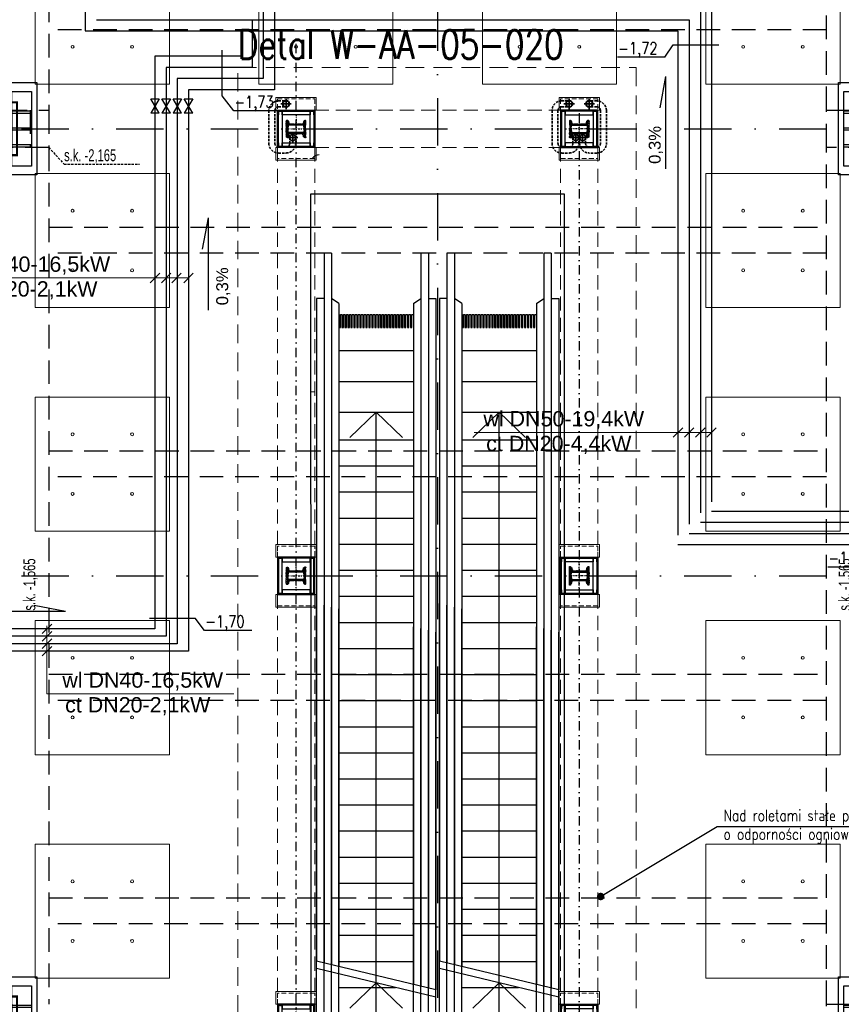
# Model space of a CAD drawing. Header units: centimetres. Extents: x -10729 to 23827, y -4437 to 19798.
# Tile 39 of 95: x 9899 to 11002, y 8625 to 9946. Entities that reach past the tile are written whole.
import ezdxf

# ---------------------------------------------------------------- set-up
doc = ezdxf.new("R2010")
doc.units = ezdxf.units.CM
for name, pattern in [('Balustrady$0$DASHED', [0.75, 0.5, -0.25]), ('DASHDOT2', [12.7, 6.35, -3.175, 0, -3.175]), ('DIVIDE', [31.75, 12.7, -6.35, 0, -6.35, 0, -6.35]), ('HIDDEN', [9.525, 6.35, -3.175]), ('Kondygnacja  -0_5$0$HIDDEN', [9.525, 6.35, -3.175]), ('Kondygnacja  -0_5$0$HIDDEN2', [4.7625, 3.175, -1.5875]), ('Obudowy i okł. słupów$0$HIDDEN', [9.525, 6.35, -3.175]), ('Osie rzutów$0$DASHDOT2', [12.7, 6.35, -3.175, 0, -3.175]), ('Przekrój B-B$0$DASHDOT2', [12.7, 6.35, -3.175, 0, -3.175])]:
    doc.linetypes.add(name, pattern=pattern)
doc.layers.get('0').update_dxf_attribs({"color": 8})
for name, color, linetype in [('ARCH_INFO_OSIE', 8, 'Continuous'), ('ARCH_INFO_OSIE_IST', 8, 'Przekrój B-B$0$DASHDOT2'), ('ARCH_INFO_SCHODY_IST', 8, 'Continuous'), ('ARCH_SCHODY_IST', 8, 'Continuous'), ('ARCH_SZYNY', 8, 'Continuous'), ('ARCH_WIDOK_INNE_IST', 8, 'Continuous'), ('ARCH_WIDOK_IST', 8, 'Continuous'), ('D1$0$ARCH_INFO_OPISY', 8, 'Continuous'), ('KJP_ARMATURA', 2, 'Continuous'), ('Kondygnacja  -0_5$0$ARCH_INFO_OPISY', 8, 'Continuous'), ('Kondygnacja  -0_5$0$ARCH_INFO_SCHODY_IST', 8, 'Continuous'), ('Kondygnacja  -0_5$0$ARCH_KONSTR_POWYŻEJ RZUTU', 8, 'Kondygnacja  -0_5$0$HIDDEN'), ('Kondygnacja  -0_5$0$ARCH_KONSTR_POWYŻEJ RZUTU_IST', 8, 'Kondygnacja  -0_5$0$HIDDEN2'), ('Kondygnacja  -0_5$0$ARCH_KONSTRUKCJA_NIEWIDOCZNA', 8, 'Continuous'), ('Kondygnacja  -0_5$0$ARCH_OKŁADZINA', 8, 'Continuous'), ('Kondygnacja  -0_5$0$ARCH_SCHODY_IST', 8, 'Continuous'), ('Kondygnacja  -0_5$0$ARCH_STROP', 8, 'Continuous'), ('Kondygnacja  -0_5$0$ARCH_SŁUPY', 8, 'Continuous'), ('Kondygnacja -1$0$ARCH_STAL_IST', 8, 'Continuous'), ('Obudowy i okł. słupów$0$ARCH_GK', 8, 'Continuous'), ('Obudowy i okł. słupów$0$ARCH_PROFILE', 8, 'Continuous'), ('Osie rzutów$0$ARCH_INFO_OSIE_IST', 8, 'Osie rzutów$0$DASHDOT2'), ('Osie rzutów$0$ARCH_INFO_OSIE_OPISY_IST', 8, 'Continuous')]:
    doc.layers.add(name, color=color, linetype=linetype)
for name, color, linetype, lineweight in [('ARCH_WIDOK', 8, 'Continuous', 13), ('bgde_opis ct 1', 7, 'Continuous', 20), ('bgde_rzędne wl ct', 7, 'Continuous', 25), ('INSTALACJE', 8, 'Continuous', 35), ('KJP_CT_kk_powrót', 250, '04_CT_KOMF_POW', 25), ('KJP_CT_kk_zasil', 250, '04_CT_KOMF_ZAS', 25), ('KJP_WL_kk zasil', 250, '04_WL_KOMF_ZAS', 25), ('KJP_WL_kk_powr', 250, '04_WL_KOMF_POW', 25), ('Obudowy i okł. słupów$0$ARCH_hatch', 8, 'Continuous', 13), ('Obudowy i okł. słupów$0$ARCH_WIDOK', 8, 'Continuous', 13), ('SU Lampy kwadratowe  -05$0$ARCH_SUFITY_PODWIESZANE', 8, 'Continuous', 9)]:
    doc.layers.add(name, color=color, linetype=linetype, lineweight=lineweight)
doc.styles.add('Arial', font='arial.ttf')
doc.styles.add('Kondygnacja  -0_5$0$BIKTS', font='bikromsw.shx', dxfattribs={"width": 0.8})
doc.styles.add('Kondygnacja  -0_5$0$ROMANS-50-CM', font='romans.shx', dxfattribs={"width": 0.8, "height": 10})
doc.styles.add('Kondygnacja  -0_5$0$Standard', font='txt')
doc.styles.add('ROMANS-50-CM', font='romans.shx', dxfattribs={"width": 0.8, "height": 10})
doc.styles.add('st rom', font='Romans.shx', dxfattribs={"width": 0.8})
doc.linetypes.add('04_CT_KOMF_POW', pattern='A,100,-15,["CTKp",Standard,S=10,R=0,X=-10,Y=-5],-35', length=150)
doc.linetypes.add('04_CT_KOMF_ZAS', pattern='A,100,-15,["CTKz",Standard,S=10,R=0,X=-10,Y=-5],-35', length=150)
doc.linetypes.add('04_WL_KOMF_POW', pattern='A,100,-15,["WLKp",Standard,S=10,R=0,X=-10,Y=-5],-35', length=150)
doc.linetypes.add('04_WL_KOMF_ZAS', pattern='A,100,-15,["WLKz",Standard,S=10,R=0,X=-10,Y=-5],-35', length=150)
doc.linetypes.add('SZYNA_LINE', pattern='A,12.7,-7.75,["SZYNA",Standard,S=2.54,R=0,X=-5.95,Y=-1.27],-7.75', length=28.2)
doc.dimstyles.new('Kondygnacja  -0_5$0$ISO-25', dxfattribs={"dimtxt": 2.5, "dimasz": 2.5, "dimexe": 1.25, "dimexo": 0.625, "dimtad": 1, "dimtxsty": 'Kondygnacja  -0_5$0$Standard', "dimcen": 2.5, "dimadec": 0, "dimazin": 0, "dimtfac": 1, "dimtmove": 0, "dimatfit": 3, "dimfxl": 1, "dimarcsym": 0})
pattern_1 = [(45, (-1133.3117, -3177.9858), (-0.6735192, 0.6735192), [])]
pattern_2 = [(315, (-9168.25782, 10650.3877), (0.224506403, 0.224506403), [])]

# ---------------------------------------------------------------- blocks, each defined once
blk = doc.blocks.new('Osie rzutów')
at = {"layer": 'Osie rzutów$0$ARCH_INFO_OSIE_IST', "ltscale": 10}
for p, q in [((10460, 12510), (10460, 4623.26)), ((4436.04, 9800), (15156.54, 9800)), ((4436.04, 9200), (15156.54, 9200))]:
    blk.add_line(p, q, dxfattribs=at)
blk = doc.blocks.new('SU Lampy kwadratowe  -05$0$moduł sufitu')
at = {"layer": 'SU Lampy kwadratowe  -05$0$ARCH_SUFITY_PODWIESZANE'}
for points in [[(60, -60), (240, -60), (240, -240), (60, -240)], [(360, -60), (540, -60), (540, -240), (360, -240)], [(60, -360), (240, -360), (240, -540), (60, -540)], [(360, -360), (540, -360), (540, -540), (360, -540)]]:
    blk.add_lwpolyline(points, close=True, dxfattribs=at)
for centre in [(110, -110), (190, -110), (410, -110), (490, -110), (110, -190), (190, -190), (410, -190), (490, -190), (110, -410), (190, -410), (410, -410), (490, -410), (110, -490), (190, -490), (410, -490), (490, -490)]:
    blk.add_circle(centre, 2, dxfattribs=at)
blk = doc.blocks.new('SU Lampy kwadratowe  -05')
at = {"layer": 'SU Lampy kwadratowe  -05$0$ARCH_SUFITY_PODWIESZANE'}
for points in [[(9920, 9740), (10100, 9740), (10100, 9560), (9920, 9560)], [(10820, 9740), (11000, 9740), (11000, 9560), (10820, 9560)], [(9920, 9440), (10100, 9440), (10100, 9260), (9920, 9260)], [(10820, 9440), (11000, 9440), (11000, 9260), (10820, 9260)], [(9920, 9140), (10100, 9140), (10100, 8960), (9920, 8960)], [(10820, 9140), (11000, 9140), (11000, 8960), (10820, 8960)], [(9920, 8840), (10100, 8840), (10100, 8660), (9920, 8660)], [(10820, 8840), (11000, 8840), (11000, 8660), (10820, 8660)]]:
    blk.add_lwpolyline(points, close=True, dxfattribs=at)
for centre in [(9970, 9690), (10050, 9690), (10870, 9690), (10950, 9690), (9970, 9610), (10050, 9610), (10870, 9610), (10950, 9610), (9970, 9390), (10050, 9390), (10870, 9390), (10950, 9390), (9970, 9310), (10050, 9310), (10870, 9310), (10950, 9310), (9970, 9090), (10050, 9090), (10870, 9090), (10950, 9090), (9970, 9010), (10050, 9010), (10870, 9010), (10950, 9010), (9970, 8790), (10050, 8790), (10870, 8790), (10950, 8790), (9970, 8710), (10050, 8710), (10870, 8710), (10950, 8710)]:
    blk.add_circle(centre, 2, dxfattribs=at)
for p in [(9860, 10400), (10460, 10400)]:
    blk.add_blockref('SU Lampy kwadratowe  -05$0$moduł sufitu', p, dxfattribs=at)
blk = doc.blocks.new('Kondygnacja  -0_5$0$_Dot')
at = {"color": 0, "linetype": 'ByBlock', "lineweight": -2}
blk.add_line((-0.5, 0), (-1, 0), dxfattribs=at)
at = {"color": 0, "linetype": 'ByBlock', "const_width": 0.5}
blk.add_lwpolyline([(-0.25, 0, 1), (0.25, 0, 1)], format="xyb", close=True, dxfattribs=at)
blk = doc.blocks.new('Kondygnacja  -0_5$0$słup_kwadrat')
at = {"layer": 'Kondygnacja  -0_5$0$ARCH_SŁUPY', "lineweight": 40}
h = blk.add_hatch(dxfattribs=at)
h.set_pattern_fill('ANSI31', color=256, scale=0.3, style=0)
h.set_pattern_definition(pattern_1)
h.paths.add_polyline_path([(36, 34), (39, 34), (39, 84), (36, 84)])
h = blk.add_hatch(dxfattribs=at)
h.set_pattern_fill('ANSI31', color=256, scale=0.3, style=0)
h.set_pattern_definition(pattern_1)
h.paths.add_polyline_path([(89, 80), (89, 83), (39, 83), (39, 80)])
h = blk.add_hatch(dxfattribs=at)
h.set_pattern_fill('ANSI31', color=256, scale=0.3, style=0)
h.set_pattern_definition(pattern_1)
h.paths.add_polyline_path([(89, 34), (92, 34), (92, 84), (89, 84)])
h = blk.add_hatch(dxfattribs=at)
h.set_pattern_fill('ANSI31', color=256, scale=0.3, style=0)
h.set_pattern_definition(pattern_1)
h.paths.add_polyline_path([(89, 57.5), (89, 60.5), (39, 60.5), (39, 57.5)])
h = blk.add_hatch(dxfattribs=at)
h.set_pattern_fill('ANSI31', color=256, scale=0.3, style=0)
h.set_pattern_definition(pattern_1)
h.paths.add_polyline_path([(89, 35), (89, 38), (39, 38), (39, 35)])
at = {"layer": 'Kondygnacja  -0_5$0$ARCH_KONSTRUKCJA_NIEWIDOCZNA'}
blk.add_lwpolyline([(119, 109), (119, 9), (9, 9), (9, 109)], close=True, dxfattribs=at)
for points in [[(36, 109), (36, 84)], [(39, 109), (39, 84)], [(62.5, 109), (62.5, 83)], [(65.5, 109), (65.5, 83)], [(89, 109), (89, 84)], [(92, 109), (92, 84)], [(9, 83), (36, 83)], [(9, 80), (36, 80)], [(92, 83), (119, 83)], [(92, 80), (119, 80)], [(9, 60.5), (36, 60.5)], [(9, 57.5), (36, 57.5)], [(92, 60.5), (119, 60.5)], [(92, 57.5), (119, 57.5)], [(9, 38), (36, 38)], [(9, 35), (36, 35)], [(36, 34), (36, 9)], [(39, 34), (39, 9)], [(62.5, 35), (62.5, 9)], [(65.5, 35), (65.5, 9)], [(89, 34), (89, 9)], [(92, 38), (119, 38)], [(92, 35), (119, 35)], [(92, 34), (92, 9)]]:
    blk.add_lwpolyline(points, dxfattribs=at)
at = {"layer": 'Kondygnacja  -0_5$0$ARCH_OKŁADZINA'}
blk.add_lwpolyline([(2, 121), (126, 121), (126, -3), (2, -3)], close=True, dxfattribs=at)
at = {"layer": 'Kondygnacja  -0_5$0$ARCH_SŁUPY', "lineweight": 40}
for p, q in [((39, 60.5), (89, 60.5)), ((89, 57.5), (39, 57.5))]:
    blk.add_line(p, q, dxfattribs=at)
at = {"layer": 'Kondygnacja  -0_5$0$ARCH_SŁUPY', "lineweight": 50, "const_width": 3}
blk.add_lwpolyline([(28.5, 94.5), (99.5, 94.5), (99.5, 23.5), (28.5, 23.5)], close=True, dxfattribs=at)
at = {"layer": 'Kondygnacja  -0_5$0$ARCH_SŁUPY', "lineweight": 40}
for points in [[(36, 84), (39, 84), (39, 34), (36, 34)], [(89, 84), (92, 84), (92, 34), (89, 34)]]:
    blk.add_lwpolyline(points, close=True, dxfattribs=at)
for points in [[(89, 83), (39, 83)], [(39, 80), (89, 80)], [(89, 38), (39, 38)], [(39, 35), (89, 35)]]:
    blk.add_lwpolyline(points, dxfattribs=at)
blk = doc.blocks.new('Kondygnacja  -0_5$0$konstrukcja istniejąca -0.5')
at = {"layer": 'Kondygnacja  -0_5$0$ARCH_KONSTR_POWYŻEJ RZUTU_IST', "ltscale": 10}
for points in [[(9938, 10975), (9938, 9825)], [(10982, 9825), (10982, 10975)], [(10982, 9932.9), (9938, 9932.9)], [(9938, 9775), (9782, 9775), (9782, 9825), (9938, 9825), (9938, 9775)], [(11138, 9775), (10982, 9775), (10982, 9825), (11138, 9825), (11138, 9775)], [(9938, 9775), (9938, 8625)], [(10982, 8625), (10982, 9775)], [(9938, 9367.9), (10982, 9367.9)], [(10982, 9332.9), (9938, 9332.9)], [(9938, 9067.9), (10982, 9067.9)], [(10982, 9032.9), (9938, 9032.9)], [(11138, 8575), (10982, 8575), (10982, 8625), (11138, 8625), (11138, 8575)]]:
    blk.add_lwpolyline(points, dxfattribs=at)
at = {"layer": 'Kondygnacja  -0_5$0$ARCH_KONSTR_POWYŻEJ RZUTU_IST', "ltscale": 10, "elevation": 0}
for points in [[(9913, 9825), (9913, 9775)], [(9938, 9667.9), (10982, 9667.9)], [(10982, 9632.9), (9938, 9632.9)], [(9938, 8767.9), (10982, 8767.9)], [(10982, 8732.9), (9938, 8732.9)]]:
    blk.add_lwpolyline(points, dxfattribs=at)
at = {"layer": 'Kondygnacja  -0_5$0$ARCH_KONSTR_POWYŻEJ RZUTU_IST'}
blk.add_lwpolyline([(9938, 9775), (9958.7, 9752.5), (10059.8, 9752.5)], dxfattribs=at)
at = {"layer": 'Kondygnacja  -0_5$0$ARCH_KONSTR_POWYŻEJ RZUTU_IST', "style": 'Kondygnacja  -0_5$0$BIKTS', "width": 0.7}
blk.add_text('s.k. -2,165', height=16, dxfattribs=at).set_placement((9958.7, 9756.5))
for p in [(9920.1, 9153.4), (11014.1, 9153.4)]:
    blk.add_text('s.k. -1,565', height=16, rotation=90, dxfattribs=at).set_placement(p)
blk = doc.blocks.new('pB słup')
at = {"layer": 'Kondygnacja -1$0$ARCH_STAL_IST'}
h = blk.add_hatch(dxfattribs=at)
h.set_pattern_fill('ANSI31', color=256, scale=0.1, angle=270, style=0)
h.set_pattern_definition(pattern_2)
edge = h.paths.add_edge_path()
edge.add_arc((24.9, 9.6), 0.87, 360, 442.0272)
edge.add_line((25, 10.5), (21.3, 11))
edge.add_arc((21.4, 11.5), 0.52, 180, 262.0272, ccw=False)
edge.add_line((20.9, 11.5), (20.9, 12))
edge.add_line((20.9, 12), (31.5, 12))
edge.add_line((31.5, 12), (31.5, 11.5))
edge.add_arc((31, 11.5), 0.52, -82.0272, 0, ccw=False)
edge.add_line((31.1, 11), (27.4, 10.5))
edge.add_arc((27.5, 9.6), 0.87, 97.9728, 180)
edge.add_line((26.6, 9.6), (26.6, -9.6))
edge.add_arc((27.5, -9.6), 0.87, 180, 262.0272)
edge.add_line((27.4, -10.5), (31.1, -11))
edge.add_arc((31, -11.5), 0.52, 0, 82.0272, ccw=False)
edge.add_line((31.5, -11.5), (31.5, -12))
edge.add_line((31.5, -12), (20.9, -12))
edge.add_line((20.9, -12), (20.9, -11.5))
edge.add_arc((21.4, -11.5), 0.52, 97.9728, 180, ccw=False)
edge.add_line((21.3, -11), (25, -10.5))
edge.add_arc((24.9, -9.6), 0.87, 277.9728, 360)
edge.add_line((25.8, -9.6), (25.8, 9.6))
h = blk.add_hatch(dxfattribs=at)
h.set_pattern_fill('ANSI31', color=256, scale=0.1, angle=270, style=0)
h.set_pattern_definition(pattern_2)
edge = h.paths.add_edge_path()
edge.add_arc((38.1, 9.6), 0.87, 97.9728, 180, ccw=False)
edge.add_line((38, 10.5), (41.7, 11))
edge.add_arc((41.6, 11.5), 0.52, 277.9728, 360)
edge.add_line((42.1, 11.5), (42.1, 12))
edge.add_line((42.1, 12), (31.5, 12))
edge.add_line((31.5, 12), (31.5, 11.5))
edge.add_arc((32, 11.5), 0.52, 180, 262.0272)
edge.add_line((31.9, 11), (35.6, 10.5))
edge.add_arc((35.5, 9.6), 0.87, 0, 82.0272, ccw=False)
edge.add_line((36.4, 9.6), (36.4, -9.6))
edge.add_arc((35.5, -9.6), 0.87, 277.9728, 360, ccw=False)
edge.add_line((35.6, -10.5), (31.9, -11))
edge.add_arc((32, -11.5), 0.52, 97.9728, 180)
edge.add_line((31.5, -11.5), (31.5, -12))
edge.add_line((31.5, -12), (42.1, -12))
edge.add_line((42.1, -12), (42.1, -11.5))
edge.add_arc((41.6, -11.5), 0.52, 360, 442.0272)
edge.add_line((41.7, -11), (38, -10.5))
edge.add_arc((38.1, -9.6), 0.87, 180, 262.0272, ccw=False)
edge.add_line((37.2, -9.6), (37.2, 9.6))
at = {"layer": 'Obudowy i okł. słupów$0$ARCH_hatch'}
h = blk.add_hatch(dxfattribs=at)
h.set_pattern_fill('AR-SAND', color=256, scale=0.01, style=0)
h.paths.add_polyline_path([(6.5, 25), (6.5, -25), (56.5, -25), (56.5, 25)])
h.paths.add_polyline_path([(55.2, 23.7), (55.2, -23.8), (7.7, -23.8), (7.7, 23.7)], flags=16)
at = {"layer": 'ARCH_INFO_OSIE', "linetype": 'DIVIDE', "ltscale": 0.1}
for points in [[(31.5, -14), (31.5, 14)], [(51.1, 0), (11.9, 0)], [(23, 0), (32.8, 0)]]:
    blk.add_lwpolyline(points, dxfattribs=at)
at = {"layer": 'Kondygnacja -1$0$ARCH_STAL_IST'}
for points in [[(25.8, 9.6, 0.37402), (25, 10.5), (21.3, 11, -0.37402), (20.9, 11.5), (20.9, 12), (31.5, 12), (31.5, 11.5, -0.37402), (31.1, 11), (27.4, 10.5, 0.37402), (26.6, 9.6), (26.6, -9.6, 0.37402), (27.4, -10.5), (31.1, -11, -0.37402), (31.5, -11.5), (31.5, -12), (20.9, -12), (20.9, -11.5, -0.37402), (21.3, -11), (25, -10.5, 0.37402), (25.8, -9.6)], [(37.2, 9.6, -0.37402), (38, 10.5), (41.7, 11, 0.37402), (42.1, 11.5), (42.1, 12), (31.5, 12), (31.5, 11.5, 0.37402), (31.9, 11), (35.6, 10.5, -0.37402), (36.4, 9.6), (36.4, -9.6, -0.37402), (35.6, -10.5), (31.9, -11, 0.37402), (31.5, -11.5), (31.5, -12), (42.1, -12), (42.1, -11.5, 0.37402), (41.7, -11), (38, -10.5, -0.37402), (37.2, -9.6)]]:
    blk.add_lwpolyline(points, format="xyb", close=True, dxfattribs=at)
at = {"layer": 'Obudowy i okł. słupów$0$ARCH_GK'}
for points in [[(6.5, -25), (56.5, -25), (56.5, 25), (6.5, 25)], [(7.7, -23.8), (55.2, -23.8), (55.2, 23.7), (7.7, 23.7)]]:
    blk.add_lwpolyline(points, close=True, dxfattribs=at)
at = {"layer": 'Obudowy i okł. słupów$0$ARCH_PROFILE'}
for points in [[(7.8, 22.2), (7.8, 22.3), (7.8, 22.8), (7.7, 22.8), (7.7, 23.7), (12.8, 23.7, -1), (12.8, 23.7), (7.8, 23.7), (7.8, 22.9), (7.9, 22.8), (7.9, 22.2), (7.8, 22.1), (7.8, 20.9), (7.9, 20.8), (7.9, 19.7), (7.8, 19.6), (7.8, 18.8), (12.8, 18.8, -1), (12.8, 18.8), (7.7, 18.8), (7.7, 19.6), (7.8, 19.8), (7.8, 20.8), (7.8, 20.9)], [(55.3, 22.2), (55.2, 22.3), (55.2, 22.8), (55.3, 22.8), (55.3, 23.7), (50.3, 23.7, 1), (50.3, 23.7), (55.3, 23.7), (55.3, 22.9), (55.2, 22.8), (55.2, 22.2), (55.3, 22.1), (55.3, 20.9), (55.2, 20.8), (55.2, 19.7), (55.3, 19.6), (55.3, 18.8), (50.3, 18.8, 1), (50.3, 18.8), (55.3, 18.8), (55.3, 19.6), (55.2, 19.8), (55.2, 20.8), (55.3, 20.9)], [(7.8, -22.2), (7.8, -22.2), (7.8, -22.8), (7.7, -22.8), (7.7, -23.8), (12.8, -23.8, 1), (12.8, -23.7), (7.8, -23.7), (7.8, -22.9), (7.9, -22.8), (7.9, -22.2), (7.8, -22.1), (7.8, -20.9), (7.9, -20.8), (7.9, -19.7), (7.8, -19.6), (7.8, -18.8), (12.8, -18.8, 1), (12.8, -18.8), (7.7, -18.8), (7.7, -19.6), (7.8, -19.8), (7.8, -20.8), (7.8, -20.9)], [(55.3, -22.2), (55.2, -22.2), (55.2, -22.8), (55.3, -22.8), (55.3, -23.8), (50.3, -23.8, -1), (50.3, -23.7), (55.3, -23.7), (55.3, -22.9), (55.2, -22.8), (55.2, -22.2), (55.3, -22.1), (55.3, -20.9), (55.2, -20.8), (55.2, -19.7), (55.3, -19.6), (55.3, -18.8), (50.3, -18.8, -1), (50.3, -18.8), (55.3, -18.8), (55.3, -19.6), (55.2, -19.8), (55.2, -20.8), (55.3, -20.9)]]:
    blk.add_lwpolyline(points, format="xyb", close=True, dxfattribs=at)
blk.add_lwpolyline([(50.3, -8.4), (50.3, -18.8), (12.8, -18.8), (12.8, 18.8), (50.3, 18.8), (50.3, -8.4)], dxfattribs=at)
at = {"layer": 'Obudowy i okł. słupów$0$ARCH_WIDOK'}
for points in [[(-10.5, -27), (6.5, -27), (6.5, 27), (-10.5, 27)], [(73.5, -27), (56.5, -27), (56.5, 27), (73.5, 27)]]:
    blk.add_lwpolyline(points, close=True, dxfattribs=at)
at = {"layer": 'Obudowy i okł. słupów$0$ARCH_WIDOK', "linetype": 'Obudowy i okł. słupów$0$HIDDEN'}
blk.add_lwpolyline([(71.5, -25), (71.5, 25), (-8.5, 25), (-8.5, -25)], close=True, dxfattribs=at)
at = {"layer": 'Obudowy i okł. słupów$0$ARCH_WIDOK'}
blk.add_lwpolyline([(37.7, -9.4, 0.520567), (37.7, -8.9, 0.520567), (37.7, -8.2, 0.520567), (37.7, -6.9, 0.520567), (37.7, -4.9, 0.520567), (37.7, -2.8, 0.520567), (37.7, -2.5, 0.520567), (37.7, -1.3, 0.520567), (37.7, 0, 0.520567), (37.7, 0.8, 0.520567), (37.7, 1.9, 0.520567), (37.7, 3.6, 0.520567), (37.7, 5, 0.520567), (37.7, 5.5, 0.520567), (37.7, 7.1, 0.520567), (37.7, 8.2, 0.520567), (37.7, 8.5, 0.520567), (37.7, 9.1, 0.520567), (38.4, 9.1, 0.520567), (38.4, 9.6, 0.520567), (39.2, 9.6, 0.520567), (39.2, 10.3, 0.520567), (40.2, 10.3, 0.520567), (41.1, 10.3, 0.391103), (41.8, 10.6, 0.097049), (42.4, 10.8, 0.466209), (42.8, 11.4, 0.695481), (42.7, 12, 0.486099), (42.8, 12.8, 0.35864), (41.8, 12.9, 0.520567), (40.7, 12.9, 0.520567), (39.9, 12.9, 0.520567), (38.8, 12.9, 0.520567), (37.5, 12.9, 0.520567), (36.5, 12.9, 0.520567), (36.5, 12.4, 0.520567), (35.3, 12.4, 0.520567), (34.3, 12.4, 0.520567), (33.7, 12.4, 0.520567), (32.9, 12.4, 0.520567), (32.1, 12.4, 0.520567), (31.3, 12.4, 0.520567), (30.6, 12.4, 0.630412), (28.2, 12.7, 0.291029), (26.1, 12.6, 0.793013), (24.5, 12.9, 0.148616), (22.1, 12.8, 0.285246), (20.5, 13.3, 1.165163), (19.8, 12.7, 1.326239), (19.8, 11.9, 0.520567), (19.8, 11, 0.520567), (20.9, 11, 0.520567), (20.9, 9.9, 0.520567), (22.7, 9.9, 0.520567), (23.5, 9.9, 0.520567), (23.5, 8.9, 0.520567), (25, 8.9, 0.520567), (25, 7.3, 0.520567), (25, 6.2, 0.520567), (24.9, 5.2, 0.520567), (24.9, 4.6, 0.520567), (25, 2.9, 0.520567), (25, 0.7, 0.520567), (25, -1.4, 0.520567), (25, -3.2, 0.520567), (25.1, -4.2, 0.520567), (25.2, -6.3, 0.520567), (25.1, -7.4, 0.520567), (25.1, -8.3, 0.520567), (25.1, -9, 0.520567), (24.9, -9.6, 0.520567), (23.8, -9.8, 0.520567), (22.6, -9.8, 0.520567), (21.8, -10.1, 0.520567), (20.8, -10.2, 0.520567), (20.3, -10.4, 0.520567), (20.2, -11.1, 0.520567), (20.2, -12.3, 0.520567), (21.2, -13.3, 0.520567), (22, -13.2, 0.520567), (22.9, -13.3, 0.520567), (24.2, -13.1, 0.520567), (25.4, -13.1, 0.520567), (26.8, -13.2, 0.520567), (28.8, -13.3, 0.520567), (30, -13.2, 0.520567), (31.5, -12.9, 0.520567), (32.5, -13, 0.520567), (34, -13.1, 0.520567), (35.7, -13.2, 0.520567), (37, -13.2, 0.520567), (39.2, -13.1, 0.520567), (41.2, -13.2, 0.520567), (42.5, -12.8, 0.520567), (43, -12.1, 0.520567), (42.8, -11.1, 0.520567), (42.3, -10.5, 0.520567), (41.6, -10, 0.520567), (40.4, -9.7, 0.520567), (39.4, -9.7, 0.520567)], format="xyb", close=True, dxfattribs=at)
blk = doc.blocks.new('schody połówka')
at = {"layer": 'ARCH_INFO_OSIE_IST', "ltscale": 2}
for p, q in [((0, -1811, -630), (0, 114, -630)), ((380, 21), (380, -1905.1))]:
    blk.add_line(p, q, dxfattribs=at)
at = {"layer": 'ARCH_INFO_SCHODY_IST'}
for points in [[(107.5, -1136.2), (107.5, -380.5), (72.3, -414.5)], [(107.5, -1140.6), (107.5, -380.5), (142.7, -414.5)], [(107.5, -1564.8), (107.5, -1146.2), (72.3, -1180.2)], [(107.5, -1564.8), (107.5, -1146.2), (142.7, -1180.2)]]:
    blk.add_lwpolyline(points, dxfattribs=at)
at = {"layer": 'ARCH_INFO_SCHODY_IST', "elevation": 0}
for points in [[(272.5, -1136.2), (272.5, -380.5), (237.3, -414.5)], [(272.5, -836), (272.5, -380.5), (307.7, -414.5)], [(272.5, -1564.8), (272.5, -1146.2), (237.3, -1180.2)], [(272.5, -1564.8), (272.5, -1146.2), (307.7, -1180.2)]]:
    blk.add_lwpolyline(points, dxfattribs=at)
at = {"layer": 'ARCH_SCHODY_IST'}
for p, q in [((47.5, -166.9), (37.5, -166.9)), ((37.5, -166.9), (37.5, -1119.5)), ((47.5, -166.9), (37.5, -166.9)), ((47.5, -166.9), (47.5, -1121.9)), ((177.5, -166.9), (167.5, -166.9)), ((167.5, -166.9), (167.5, -1150.6)), ((177.5, -166.9), (167.5, -166.9)), ((177.5, -166.9), (177.5, -1153)), ((212.5, -166.9), (202.5, -166.9)), ((202.5, -166.9), (202.5, -1119.5)), ((212.5, -166.9), (202.5, -166.9)), ((212.5, -166.9), (212.5, -1121.9)), ((342.5, -166.9), (332.5, -166.9)), ((332.5, -166.9), (332.5, -1150.6)), ((342.5, -166.9), (332.5, -166.9)), ((342.5, -166.9), (342.5, -1153)), ((27.5, -227.7), (27.5, -1117.1)), ((37.5, -227.7), (27.5, -227.7)), ((57.5, -234.4), (47.5, -227.7)), ((57.5, -234.4), (57.5, -1124.3)), ((157.5, -234.4), (167.5, -227.7)), ((157.5, -234.4), (157.5, -1148.2)), ((177.5, -227.7), (187.5, -227.7)), ((187.5, -227.7), (187.5, -1155.4)), ((192.5, -227.7), (192.5, -1117.1)), ((202.5, -227.7), (192.5, -227.7)), ((222.5, -234.4), (212.5, -227.7)), ((222.5, -234.4), (222.5, -1124.3)), ((322.5, -234.4), (332.5, -227.7)), ((322.5, -234.4), (322.5, -1148.2)), ((342.5, -227.7), (352.5, -227.7)), ((352.5, -227.7), (352.5, -1155.4)), ((57.5, -380.5), (157.5, -380.5)), ((222.5, -380.5), (322.5, -380.5)), ((57.5, -417.4), (157.5, -417.4)), ((222.5, -417.4), (322.5, -417.4)), ((57.5, -452.4), (157.5, -452.4)), ((222.5, -452.4), (322.5, -452.4)), ((57.5, -487.4), (157.5, -487.4)), ((222.5, -487.4), (322.5, -487.4)), ((57.5, -522.4), (157.5, -522.4)), ((222.5, -522.4), (322.5, -522.4)), ((57.5, -557.4), (157.5, -557.4)), ((222.5, -557.4), (322.5, -557.4)), ((57.5, -592.4), (157.5, -592.4)), ((222.5, -592.4), (322.5, -592.4)), ((57.5, -627.4), (157.5, -627.4)), ((222.5, -627.4), (322.5, -627.4)), ((57.5, -662.4), (157.5, -662.4)), ((222.5, -662.4), (322.5, -662.4)), ((57.5, -697.4), (157.5, -697.4)), ((222.5, -697.4), (322.5, -697.4)), ((57.5, -732.4), (157.5, -732.4)), ((222.5, -732.4), (322.5, -732.4)), ((57.5, -767.4), (157.5, -767.4)), ((222.5, -767.4), (322.5, -767.4)), ((57.5, -802.4), (157.5, -802.4)), ((222.5, -802.4), (322.5, -802.4)), ((57.5, -837.4), (157.5, -837.4)), ((222.5, -837.4), (322.5, -837.4)), ((57.5, -872.4), (157.5, -872.4)), ((222.5, -872.4), (322.5, -872.4)), ((57.5, -907.4), (157.5, -907.4)), ((222.5, -907.4), (322.5, -907.4)), ((57.5, -942.4), (157.5, -942.4)), ((222.5, -942.4), (322.5, -942.4)), ((57.5, -977.4), (157.5, -977.4)), ((222.5, -977.4), (322.5, -977.4)), ((57.5, -1012.4), (157.5, -1012.4)), ((222.5, -1012.4), (322.5, -1012.4)), ((57.5, -1047.4), (157.5, -1047.4)), ((222.5, -1047.4), (322.5, -1047.4)), ((57.5, -1082.4), (157.5, -1082.4)), ((222.5, -1082.4), (322.5, -1082.4)), ((27.5, -1614.5), (27.5, -1117.1)), ((187.5, -1155.4, 0), (27.5, -1117.1)), ((57.5, -1117.4), (157.5, -1117.4)), ((192.5, -1614.5), (192.5, -1117.1)), ((352.5, -1155.4, 0), (192.5, -1117.1)), ((222.5, -1117.4), (322.5, -1117.4)), ((187.5, -1165.4, 0), (27.5, -1127.1)), ((37.5, -1675.3), (37.5, -1129.5)), ((47.5, -1675.3), (47.5, -1131.9)), ((57.5, -1607.8), (57.5, -1134.3)), ((352.5, -1165.4, 0), (192.5, -1127.1)), ((202.5, -1675.3), (202.5, -1129.5)), ((212.5, -1675.3), (212.5, -1131.9)), ((222.5, -1607.8), (222.5, -1134.3)), ((157.5, -1607.8), (157.5, -1158.2)), ((167.5, -1675.3), (167.5, -1160.6)), ((187.5, -1614.5), (187.5, -1155.4)), ((222.5, -1152.4), (298.3, -1152.4, 0)), ((322.5, -1607.8), (322.5, -1158.2)), ((332.5, -1675.3), (332.5, -1160.6)), ((352.5, -1614.5), (352.5, -1155.4)), ((177.5, -1675.3), (177.5, -1163)), ((342.5, -1675.3), (342.5, -1163))]:
    blk.add_line(p, q, dxfattribs=at)
at = {"layer": 'ARCH_SZYNY', "linetype": 'SZYNA_LINE', "ltscale": 3}
blk.add_arc((30.9, -45.9, -630), 11, 90, 144.3325, dxfattribs=at)
at = {"layer": 'ARCH_WIDOK'}
for p, q in [((25, -353, 0), (25, -358, 0)), ((25, -353.1, 0), (25, -358.1, 0))]:
    blk.add_line(p, q, dxfattribs=at)
at = {"layer": 'ARCH_WIDOK', "elevation": 0}
blk.add_lwpolyline([(20, -353.1), (25, -353.1)], dxfattribs=at)
at = {"layer": 'ARCH_WIDOK_INNE_IST'}
for p, q in [((57.5, -297.4), (157.5, -297.4)), ((222.5, -297.4), (322.5, -297.4)), ((57.5, -339), (157.5, -339)), ((222.5, -339), (322.5, -339))]:
    blk.add_line(p, q, dxfattribs=at)
at = {"layer": 'ARCH_WIDOK_INNE_IST', "elevation": 0}
for points in [[(57.5, -266.5), (59.5, -266.5), (59.5, -249.1), (61.5, -249.1), (61.5, -266.5), (63.5, -266.5), (63.5, -249.1), (65.5, -249.1), (65.5, -266.5), (67.5, -266.5), (67.5, -249.1), (69.5, -249.1), (69.5, -266.5), (71.5, -266.5), (71.5, -249.1), (73.5, -249.1), (73.5, -266.5), (75.5, -266.5), (75.5, -249.1), (77.5, -249.1), (77.5, -266.5), (79.5, -266.5), (79.5, -249.1), (81.5, -249.1), (81.5, -266.5), (83.5, -266.5), (83.5, -249.1), (85.5, -249.1), (85.5, -266.5), (87.5, -266.5), (87.5, -249.1), (89.5, -249.1), (89.5, -266.5), (91.5, -266.5), (91.5, -249.1), (93.5, -249.1), (93.5, -266.5), (95.5, -266.5), (95.5, -249.1), (97.5, -249.1), (97.5, -266.5), (99.5, -266.5), (99.5, -249.1), (101.5, -249.1), (101.5, -266.5), (103.5, -266.5), (103.5, -249.1), (105.5, -249.1), (105.5, -266.5), (107.5, -266.5), (107.5, -249.1), (109.5, -249.1), (109.5, -266.5), (111.5, -266.5), (111.5, -249.1), (113.5, -249.1), (113.5, -266.5), (115.5, -266.5), (115.5, -249.1), (117.5, -249.1), (117.5, -266.5), (119.5, -266.5), (119.5, -249.1), (121.5, -249.1), (121.5, -266.5), (123.5, -266.5), (123.5, -249.1), (125.5, -249.1), (125.5, -266.5), (127.5, -266.5), (127.5, -249.1), (129.5, -249.1), (129.5, -266.5), (131.5, -266.5), (131.5, -249.1), (133.5, -249.1), (133.5, -266.5), (135.5, -266.5), (135.5, -249.1), (137.5, -249.1), (137.5, -266.5), (139.5, -266.5), (139.5, -249.1), (141.5, -249.1), (141.5, -266.5), (143.5, -266.5), (143.5, -249.1), (145.5, -249.1), (145.5, -266.5), (147.5, -266.5), (147.5, -249.1), (149.5, -249.1), (149.5, -266.5), (151.5, -266.5), (151.5, -249.1), (153.5, -249.1), (153.5, -266.5), (155.5, -266.5), (155.5, -249.1), (157.5, -249.1)], [(222.5, -266.5), (224.5, -266.5), (224.5, -249.1), (226.5, -249.1), (226.5, -266.5), (228.5, -266.5), (228.5, -249.1), (230.5, -249.1), (230.5, -266.5), (232.5, -266.5), (232.5, -249.1), (234.5, -249.1), (234.5, -266.5), (236.5, -266.5), (236.5, -249.1), (238.5, -249.1), (238.5, -266.5), (240.5, -266.5), (240.5, -249.1), (242.5, -249.1), (242.5, -266.5), (244.5, -266.5), (244.5, -249.1), (246.5, -249.1), (246.5, -266.5), (248.5, -266.5), (248.5, -249.1), (250.5, -249.1), (250.5, -266.5), (252.5, -266.5), (252.5, -249.1), (254.5, -249.1), (254.5, -266.5), (256.5, -266.5), (256.5, -249.1), (258.5, -249.1), (258.5, -266.5), (260.5, -266.5), (260.5, -249.1), (262.5, -249.1), (262.5, -266.5), (264.5, -266.5), (264.5, -249.1), (266.5, -249.1), (266.5, -266.5), (268.5, -266.5), (268.5, -249.1), (270.5, -249.1), (270.5, -266.5), (272.5, -266.5), (272.5, -249.1), (274.5, -249.1), (274.5, -266.5), (276.5, -266.5), (276.5, -249.1), (278.5, -249.1), (278.5, -266.5), (280.5, -266.5), (280.5, -249.1), (282.5, -249.1), (282.5, -266.5), (284.5, -266.5), (284.5, -249.1), (286.5, -249.1), (286.5, -266.5), (288.5, -266.5), (288.5, -249.1), (290.5, -249.1), (290.5, -266.5), (292.5, -266.5), (292.5, -249.1), (294.5, -249.1), (294.5, -266.5), (296.5, -266.5), (296.5, -249.1), (298.5, -249.1), (298.5, -266.5), (300.5, -266.5), (300.5, -249.1), (302.5, -249.1), (302.5, -266.5), (304.5, -266.5), (304.5, -249.1), (306.5, -249.1), (306.5, -266.5), (308.5, -266.5), (308.5, -249.1), (310.5, -249.1), (310.5, -266.5), (312.5, -266.5), (312.5, -249.1), (314.5, -249.1), (314.5, -266.5), (316.5, -266.5), (316.5, -249.1), (318.5, -249.1), (318.5, -266.5), (320.5, -266.5), (320.5, -249.1), (322.5, -249.1)]]:
    blk.add_lwpolyline(points, dxfattribs=at)
at = {"layer": 'ARCH_WIDOK_IST'}
blk.add_line((57.5, -1152.4), (133.3, -1152.4, 0), dxfattribs=at)
blk.add_line((57.5, -1152.4), (133.3, -1152.4, 0), dxfattribs=at)
at = {"layer": 'INSTALACJE', "linetype": 'DASHDOT2', "ltscale": 10}
for p, q in [((-13.5, 26.5, -490), (-13.5, 40.5, 490)), ((366.5, 26.5, -490), (366.5, 40.5, 490)), ((393.5, 26.5, -490), (393.5, 40.5, 490)), ((-6.5, 33.5, -490), (-20.5, 33.5, 490)), ((373.5, 33.5, -490), (359.5, 33.5, 490)), ((386.5, 33.5, -490), (400.5, 33.5, 490)), ((2.5, -11.9, -490), (-11.5, -11.9, 490)), ((-4.5, -18.9, -490), (-4.5, -4.9, 490)), ((382.5, -11.9, -490), (368.5, -11.9, 490)), ((375.5, -18.9, -490), (375.5, -4.9, 490)), ((377.5, -11.9, -490), (391.5, -11.9, 490)), ((384.5, -18.9, -490), (384.5, -4.9, 490))]:
    blk.add_line(p, q, dxfattribs=at)
at = {"layer": 'INSTALACJE', "linetype": 'HIDDEN', "ltscale": 0.5}
for p, q in [((-23.5, 37.5), (-13.5, 37.5)), ((-23.5, 29.5), (-13.5, 29.5)), ((356.5, 37.5), (366.5, 37.5)), ((356.5, 29.5), (366.5, 29.5)), ((403.5, 37.5), (393.5, 37.5)), ((403.5, 29.5), (393.5, 29.5)), ((-36.5, 24.5), (-36.5, -19.5)), ((-28.5, 24.5), (-28.5, -19.5)), ((343.5, 24.5), (343.5, -19.5)), ((351.5, 24.5), (351.5, -19.5)), ((408.5, 24.5), (408.5, -19.5)), ((416.5, 24.5), (416.5, -19.5)), ((-8.5, -11.9), (-8.5, -19.5)), ((-0.5, -11.9), (-0.5, -19.5)), ((371.5, -11.9), (371.5, -19.5)), ((379.5, -11.9), (379.5, -19.5)), ((380.5, -11.9), (380.5, -19.5)), ((388.5, -11.9), (388.5, -19.5)), ((-23.5, -24.5), (-13.5, -24.5)), ((356.5, -24.5), (366.5, -24.5)), ((403.5, -24.5), (393.5, -24.5)), ((-23.5, -32.5), (-13.5, -32.5)), ((356.5, -32.5), (366.5, -32.5)), ((403.5, -32.5), (393.5, -32.5))]:
    blk.add_line(p, q, dxfattribs=at)
at = {"layer": 'INSTALACJE'}
for centre, radius in [((-13.5, 33.5, 0.1), 4.6), ((366.5, 33.5, -629.9), 4.6), ((393.5, 33.5, -629.9), 4.6), ((-4.5, -11.9), 4), ((375.5, -11.9), 4), ((384.5, -11.9), 4)]:
    blk.add_circle(centre, radius, dxfattribs=at)
at = {"layer": 'INSTALACJE', "linetype": 'HIDDEN', "ltscale": 0.5}
for centre in [(-13.5, 33.5), (366.5, 33.5), (393.5, 33.5)]:
    blk.add_circle(centre, 4, dxfattribs=at)
for centre, radius, start, end in [((-23.5, 24.5), 13, 90, 180), ((-23.5, 24.5), 5, 90, 180), ((356.5, 24.5), 13, 90, 180), ((356.5, 24.5), 5, 90, 180), ((403.5, 24.5), 13, 0, 90), ((403.5, 24.5), 5, 0, 90), ((-23.5, -19.5), 13, 180, 270), ((-23.5, -19.5), 5, 180, 270), ((-13.5, -19.5), 5, 270, 0), ((-13.5, -19.5), 13, 270, 0), ((356.5, -19.5), 13, 180, 270), ((356.5, -19.5), 5, 180, 270), ((366.5, -19.5), 5, 270, 0), ((366.5, -19.5), 13, 270, 0), ((393.5, -19.5), 13, 180, 270), ((393.5, -19.5), 5, 180, 270), ((403.5, -19.5), 5, 270, 0), ((403.5, -19.5), 13, 270, 0)]:
    blk.add_arc(centre, radius, start, end, dxfattribs=at)
at = {"layer": 'Kondygnacja -1$0$ARCH_STAL_IST', "elevation": -630}
for points in [[(367, -600), (367, -587.4), (367.6, -587.4, -0.374036), (368.3, -588), (368.9, -592.2, 0.374036), (370, -593.2), (390, -593.2, 0.374036), (391.1, -592.2), (391.7, -588, -0.374036), (392.4, -587.4), (393, -587.4), (393, -600), (392.4, -600, -0.374036), (391.7, -599.4), (391.1, -595.2, 0.374036), (390, -594.3), (370, -594.3, 0.374036), (368.9, -595.2), (368.3, -599.4, -0.374036), (367.6, -600)], [(367, -612.6), (367, -600), (367.6, -600, -0.374036), (368.3, -600.6), (368.9, -604.8, 0.374036), (370, -605.7), (390, -605.7, 0.374036), (391.1, -604.8), (391.7, -600.6, -0.374036), (392.4, -600), (393, -600), (393, -612.6), (392.4, -612.6, -0.374036), (391.7, -612), (391.1, -607.8, 0.374036), (390, -606.8), (370, -606.8, 0.374036), (368.9, -607.8), (368.3, -612, -0.374036), (367.6, -612.6)]]:
    blk.add_lwpolyline(points, format="xyb", close=True, dxfattribs=at)
at = {"layer": 'Obudowy i okł. słupów$0$ARCH_WIDOK', "linetype": 'Obudowy i okł. słupów$0$HIDDEN', "ltscale": 3}
for p, q in [((25, 25, -630), (355, 25)), ((-25, -25, -630), (-25, -1775, -630)), ((25, -25, -630), (355, -25)), ((25, -25, -630), (25, -1775, -630)), ((355, -25, -630), (355, -1775, -630)), ((405, -25, -630), (405, -1775, -630))]:
    blk.add_line(p, q, dxfattribs=at)
at = {"layer": 'D1$0$ARCH_INFO_OPISY', "xscale": -1}
for p, rotation in [((0, -31.5, -630), 270), ((380, -568.5), 90), ((380, -1168.5, -630), 90)]:
    blk.add_blockref('pB słup', p, dxfattribs=dict(at, rotation=rotation))
at = {"layer": 'D1$0$ARCH_INFO_OPISY'}
for p, rotation in [((380, -31.5), 90), ((0, -568.5, -630), 270), ((0, -1168.5), 270)]:
    blk.add_blockref('pB słup', p, dxfattribs=dict(at, rotation=rotation))

msp = doc.modelspace()

# ---------------------------------------------------------------- linework, layer by layer
at = {"linetype": 'Balustrady$0$DASHED', "lineweight": 20, "ltscale": 50, "elevation": -630}
msp.add_lwpolyline([(10192.04, 9882.349), (10726.453, 9882.349), (10726.453, 7937.339), (10192.04, 7937.339)], close=True, dxfattribs=at)
at = {"layer": 'bgde_opis ct 1'}
for p, q in [((10125.646, 9599.821), (9784.13, 9599.821)), ((10087.09, 9606.265), (10074.202, 9593.377)), ((10102.09, 9606.265), (10089.202, 9593.377)), ((10115.963, 9606.265), (10103.075, 9593.377)), ((10132.09, 9606.265), (10119.202, 9593.377)), ((10788.967, 9398.824), (10776.079, 9385.936)), ((10803.967, 9398.824), (10791.079, 9385.936)), ((10818.967, 9398.824), (10806.079, 9385.936)), ((10833.967, 9398.824), (10821.079, 9385.936)), ((10827.523, 9392.38), (10508.833, 9392.38)), ((9942.07, 9135.36), (9929.182, 9122.473)), ((9935.626, 9041.703), (9935.626, 9133.108)), ((9942.07, 9125.36), (9929.182, 9112.473)), ((9942.07, 9115.36), (9929.182, 9102.473)), ((9942.07, 9105.36), (9929.182, 9092.473)), ((10186.685, 9041.703), (9935.626, 9041.703))]:
    msp.add_line(p, q, dxfattribs=at)
at = {"layer": 'bgde_rzędne wl ct'}
for p, q in [((10764.718, 9895.934), (10775.929, 9912.733)), ((10775.929, 9912.733), (10837.348, 9912.733)), ((10170.797, 9844.25), (10170.797, 9905.669)), ((10764.718, 9895.934), (10701.434, 9895.934)), ((10765.879, 9870.284), (10757.974, 9828.297)), ((10765.879, 9870.284), (10765.879, 9746.294)), ((10186.34, 9823.906), (10170.797, 9844.25)), ((10249.624, 9823.906), (10186.34, 9823.906)), ((10151.829, 9680.517), (10143.925, 9638.53)), ((10151.829, 9680.517), (10151.829, 9556.527)), ((11049.017, 9211.817), (10983.742, 9211.817)), ((9960.638, 9152.238), (9918.651, 9160.143)), ((9960.638, 9152.238), (9836.648, 9152.238)), ((10073.144, 9143.346), (10134.564, 9143.346)), ((10147.278, 9126.547), (10134.564, 9143.346)), ((10210.561, 9126.547), (10147.278, 9126.547))]:
    msp.add_line(p, q, dxfattribs=at)
at = {"layer": 'KJP_ARMATURA', "ltscale": 2}
for p, q in [((10086.405, 9820.911), (10074.887, 9840.363)), ((10086.405, 9840.363), (10074.887, 9820.911)), ((10101.405, 9820.911), (10089.887, 9840.363)), ((10101.405, 9840.363), (10089.887, 9820.911)), ((10116.405, 9820.911), (10104.887, 9840.363)), ((10116.405, 9840.363), (10104.887, 9820.911)), ((10131.405, 9820.911), (10119.887, 9840.363)), ((10131.405, 9840.363), (10119.887, 9820.911))]:
    msp.add_line(p, q, dxfattribs=at)
at = {"layer": 'KJP_ARMATURA', "elevation": -300}
for points in [[(10074.887, 9840.363), (10086.405, 9840.363)], [(10089.887, 9840.363), (10101.405, 9840.363)], [(10104.887, 9840.363), (10116.405, 9840.363)], [(10119.887, 9840.363), (10131.405, 9840.363)], [(10086.405, 9820.911), (10086.405, 9820.911), (10074.887, 9820.911)], [(10101.405, 9820.911), (10101.405, 9820.911), (10089.887, 9820.911)], [(10116.405, 9820.911), (10116.405, 9820.911), (10104.887, 9820.911)], [(10131.405, 9820.911), (10131.405, 9820.911), (10119.887, 9820.911)]]:
    msp.add_lwpolyline(points, dxfattribs=at)
at = {"layer": 'KJP_CT_kk_powrót'}
for p, q in [((10225.926, 9961.425), (10225.926, 9867.424)), ((10812.523, 9961.425), (10812.523, 9284.502)), ((10110.646, 9867.424), (10110.646, 9108.917)), ((10139.551, 9867.424), (10110.646, 9867.424)), ((10225.926, 9867.424), (10133.274, 9867.424)), ((10812.523, 9271.983), (12449.854, 9271.983)), ((10110.646, 9108.917), (8470.196, 9108.917))]:
    msp.add_line(p, q, dxfattribs=at)
at = {"layer": 'KJP_CT_kk_zasil'}
for p, q in [((10240.926, 9976.425), (10240.926, 9852.424)), ((10827.523, 9976.425), (10827.523, 9299.502)), ((10125.646, 9852.424), (10125.646, 9098.917)), ((10139.551, 9852.424), (10125.646, 9852.424)), ((10240.926, 9852.424), (10133.274, 9852.424)), ((10827.523, 9286.983), (12449.854, 9286.983)), ((10125.646, 9098.917), (8480.196, 9098.917))]:
    msp.add_line(p, q, dxfattribs=at)
at = {"layer": 'KJP_WL_kk zasil'}
for p, q in [((10002.002, 9946.425), (10797.523, 9946.425)), ((10210.926, 9946.425), (10210.926, 9882.424)), ((10797.523, 9946.425), (10797.523, 9269.502)), ((10095.646, 9882.424), (10095.646, 9118.917)), ((10139.551, 9882.424), (10095.646, 9882.424)), ((10210.926, 9882.424), (10133.274, 9882.424)), ((10797.523, 9256.983), (12449.854, 9256.983)), ((10095.646, 9118.917), (8460.196, 9118.917))]:
    msp.add_line(p, q, dxfattribs=at)
at = {"layer": 'KJP_WL_kk_powr'}
for p, q in [((9987.002, 11671.049), (9987.002, 9931.425)), ((9987.002, 9931.425), (10782.523, 9931.425)), ((10195.926, 9931.425), (10195.926, 9897.424)), ((10782.523, 9931.425), (10782.523, 9254.502)), ((10080.646, 9897.424), (10080.646, 9128.917)), ((10139.551, 9897.424), (10080.646, 9897.424)), ((10195.926, 9897.424), (10133.274, 9897.424)), ((10782.523, 9241.983), (12449.854, 9241.983)), ((10080.646, 9128.917), (8450.196, 9128.917))]:
    msp.add_line(p, q, dxfattribs=at)
at = {"layer": 'Kondygnacja  -0_5$0$ARCH_INFO_SCHODY_IST'}
msp.add_lwpolyline([(10377.5, 8249.104), (10377.5, 9419.474), (10342.286, 9385.542)], dxfattribs=at)
at = {"layer": 'Kondygnacja  -0_5$0$ARCH_INFO_SCHODY_IST', "elevation": 0}
msp.add_lwpolyline([(10542.5, 8249.104), (10542.5, 9419.474), (10507.286, 9385.542)], dxfattribs=at)
at = {"layer": 'Kondygnacja  -0_5$0$ARCH_SCHODY_IST'}
for p, q in [((10297.5, 8185.498), (10297.5, 9162.952)), ((10307.5, 8124.741), (10307.5, 9160.556)), ((10317.5, 8124.741), (10317.5, 9158.16)), ((10462.5, 8185.498), (10462.5, 9162.952)), ((10472.5, 8124.741), (10472.5, 9160.556)), ((10482.5, 8124.741), (10482.5, 9158.16)), ((10327.5, 8192.243), (10327.5, 9155.764)), ((10492.5, 8192.243), (10492.5, 9155.764)), ((10427.5, 8192.243), (10427.5, 9131.806)), ((10592.5, 8192.243), (10592.5, 9131.806)), ((10437.5, 8124.741), (10437.5, 9129.41)), ((10447.5, 8124.741), (10447.5, 9127.014)), ((10457.5, 8185.498), (10457.5, 9124.619)), ((10602.5, 8124.741), (10602.5, 9129.41)), ((10612.5, 8124.741), (10612.5, 9127.014)), ((10622.5, 8185.498), (10622.5, 9124.619))]:
    msp.add_line(p, q, dxfattribs=at)
at = {"layer": 'Kondygnacja  -0_5$0$ARCH_STROP'}
msp.add_lwpolyline([(10290, 9712.5), (10630, 9712.5), (10630, 8046.5), (10290.5, 8046.5)], close=True, dxfattribs=at)

# ---------------------------------------------------------------- block references
msp.add_blockref('schody połówka', (10270, 9800.004))
at = {"layer": 'Kondygnacja  -0_5$0$ARCH_KONSTR_POWYŻEJ RZUTU'}
msp.add_blockref('Kondygnacja  -0_5$0$konstrukcja istniejąca -0.5', (0, 0), dxfattribs=at)
at = {"layer": 'Kondygnacja  -0_5$0$ARCH_SŁUPY'}
for p in [(9796, 9741), (10996, 9741), (9796, 8541), (10996, 8541)]:
    msp.add_blockref('Kondygnacja  -0_5$0$słup_kwadrat', p, dxfattribs=at)
at = {"layer": 'Osie rzutów$0$ARCH_INFO_OSIE_OPISY_IST'}
msp.add_blockref('Osie rzutów', (0, 0), dxfattribs=at)
at = {"layer": 'SU Lampy kwadratowe  -05$0$ARCH_SUFITY_PODWIESZANE'}
msp.add_blockref('SU Lampy kwadratowe  -05', (0, 0), dxfattribs=at)

# ---------------------------------------------------------------- texts
at = {"linetype": 'Balustrady$0$DASHED', "lineweight": 20, "ltscale": 50, "insert": (10192.04, 9932.196, -8790), "char_height": 38.4, "width": 971.00118, "attachment_point": 1, "style": 'ROMANS-50-CM'}
msp.add_mtext('Detal W-AA-05-020', dxfattribs=at)
at = {"layer": 'bgde_opis ct 1', "color": 2, "style": 'Arial'}
for s, p in [('wl DN40-16,5kW', (9804.865, 9608.07, -23980.159)), ('ct DN20-2,1kW', (9808.583, 9574.826, -23980.159)), ('wl DN50-19,4kW', (10521.395, 9400.629, -23728.133)), ('ct DN20-4,4kW', (10525.113, 9367.386, -23728.133)), ('wl DN40-16,5kW', (9956.36, 9049.951, -23680.159)), ('ct DN20-2,1kW', (9960.079, 9016.708, -23680.159))]:
    msp.add_text(s, height=20.58297, dxfattribs=at).set_placement(p)
at = {"layer": 'bgde_rzędne wl ct', "char_height": 16, "width": 55.86916, "attachment_point": 1, "style": 'st rom'}
for s, insert in [('-1,72', (10702.427, 9916.219)), ('-1,73', (10187.333, 9844.191)), ('-1,69', (10984.735, 9232.102)), ('-1,70', (10148.271, 9146.832, 903.897))]:
    msp.add_mtext(s, dxfattribs=dict(at, insert=insert))
at = {"layer": 'bgde_rzędne wl ct', "char_height": 16, "width": 531.5734, "attachment_point": 1, "rotation": 90, "style": 'Arial'}
for insert in [(10743.282, 9752.864), (10162.861, 9563.097, 7625.1)]:
    msp.add_mtext('0,3%', dxfattribs=dict(at, insert=insert))
at = {"layer": 'Kondygnacja  -0_5$0$ARCH_INFO_OPISY', "insert": (10843.628, 8885.979), "char_height": 15, "width": 300.52327, "attachment_point": 1, "style": 'Kondygnacja  -0_5$0$ROMANS-50-CM'}
msp.add_mtext('Nad roletami stałe przegrody\\Po odporności ogniowej EI60', dxfattribs=at)

# ---------------------------------------------------------------- leaders
at = {"layer": 'Kondygnacja  -0_5$0$ARCH_INFO_OPISY'}
msp.add_leader([(10678.752, 8769.662), (10835.306, 8863.669), (11118.373, 8863.669)], dimstyle='Kondygnacja  -0_5$0$ISO-25', override={"dimscale": 5, "dimasz": 2, "dimtad": 0, "dimldrblk": 'Kondygnacja  -0_5$0$_Dot'}, dxfattribs=at)

doc.saveas('drawing.dxf')
